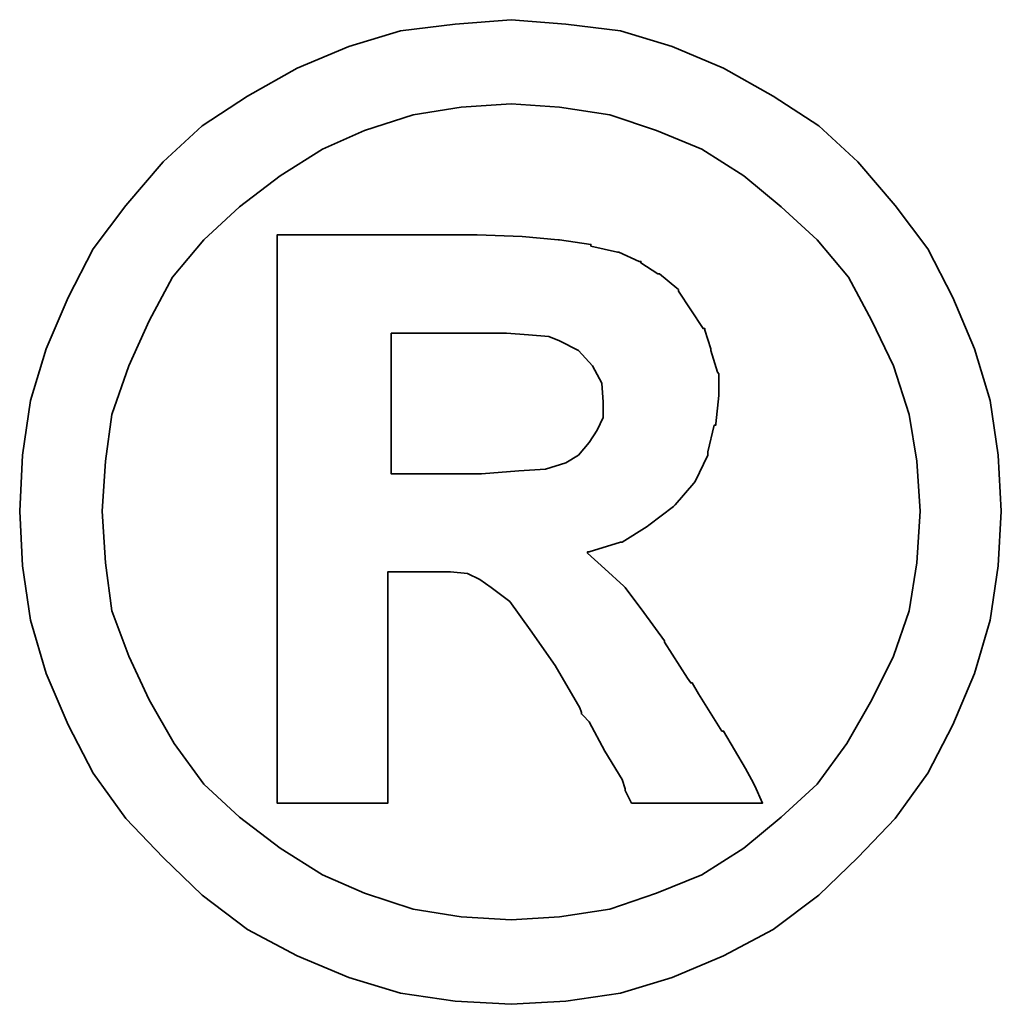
# Model space of a CAD drawing. Extents: x 20.2 to 79, y 31.9 to 73.7.
# Tile 49 of 51: x 72.81 to 73.059, y 53.105 to 53.354. Entities that reach past the tile are written whole.
import ezdxf

# ---------------------------------------------------------------- set-up
doc = ezdxf.new("R2010")
doc.units = 0
doc.header["$MEASUREMENT"] = 0
doc.layers.add('DIM', color=4, linetype='CONTINUOUS')
doc.layers.add('layer 1', color=7, linetype='CONTINUOUS')

# ---------------------------------------------------------------- blocks, each defined once
blk = doc.blocks.new('TBI MOTION logo(完整正式版)')
at = {"layer": 'layer 1', "color": 22, "lineweight": 35}
for points, knots in [([(81.20634, 4.98624), (81.20634, 4.98624), (81.18649, 5.32862), (81.18649, 5.32862), (81.18649, 5.32862), (81.18649, 5.32862), (81.13886, 5.66206), (81.13886, 5.66206), (81.13886, 5.66206), (81.13886, 5.66206), (81.04359, 5.97764), (81.04359, 5.97764), (81.04359, 5.97764), (81.04359, 5.97764), (80.91061, 6.29124), (80.91061, 6.29124), (80.91061, 6.29124), (80.91061, 6.29124), (80.75778, 6.58697), (80.75778, 6.58697), (80.75778, 6.58697), (80.75778, 6.58697), (80.5593, 6.85294), (80.5593, 6.85294), (80.5593, 6.85294), (80.5593, 6.85294), (80.33105, 7.1189), (80.33105, 7.1189), (80.33105, 7.1189), (80.33105, 7.1189), (80.09287, 7.33921), (80.09287, 7.33921), (80.09287, 7.33921), (80.09287, 7.33921), (79.815, 7.51982), (79.815, 7.51982), (79.815, 7.51982), (79.815, 7.51982), (79.51133, 7.69051), (79.51133, 7.69051), (79.51133, 7.69051), (79.51133, 7.69051), (79.19773, 7.8235), (79.19773, 7.8235), (79.19773, 7.8235), (79.19773, 7.8235), (78.88215, 7.91877), (78.88215, 7.91877), (78.88215, 7.91877), (78.88215, 7.91877), (78.54871, 7.95846), (78.54871, 7.95846), (78.54871, 7.95846), (78.54871, 7.95846), (78.21526, 7.98625), (78.21526, 7.98625), (78.21526, 7.98625), (78.21526, 7.98625), (77.87388, 7.95846), (77.87388, 7.95846), (77.87388, 7.95846), (77.87388, 7.95846), (77.54044, 7.91877), (77.54044, 7.91877), (77.54044, 7.91877), (77.54044, 7.91877), (77.22485, 7.8235), (77.22485, 7.8235), (77.22485, 7.8235), (77.22485, 7.8235), (76.91027, 7.69051), (76.91027, 7.69051), (76.91027, 7.69051), (76.91027, 7.69051), (76.6056, 7.51982), (76.6056, 7.51982), (76.6056, 7.51982), (76.6056, 7.51982), (76.32972, 7.33921), (76.32972, 7.33921), (76.32972, 7.33921), (76.32972, 7.33921), (76.09154, 7.1189), (76.09154, 7.1189), (76.09154, 7.1189), (76.09154, 7.1189), (75.86329, 6.85294), (75.86329, 6.85294), (75.86329, 6.85294), (75.86329, 6.85294), (75.66382, 6.58697), (75.66382, 6.58697), (75.66382, 6.58697), (75.66382, 6.58697), (75.51099, 6.29124), (75.51099, 6.29124), (75.51099, 6.29124), (75.51099, 6.29124), (75.37702, 5.97764), (75.37702, 5.97764), (75.37702, 5.97764), (75.37702, 5.97764), (75.28175, 5.66206), (75.28175, 5.66206), (75.28175, 5.66206), (75.28175, 5.66206), (75.23411, 5.32862), (75.23411, 5.32862), (75.23411, 5.32862), (75.23411, 5.32862), (75.21625, 4.98624), (75.21625, 4.98624), (75.21625, 4.98624), (75.21625, 4.98624), (75.23411, 4.6528), (75.23411, 4.6528), (75.23411, 4.6528), (75.23411, 4.6528), (75.28175, 4.32035), (75.28175, 4.32035), (75.28175, 4.32035), (75.28175, 4.32035), (75.37702, 3.99583), (75.37702, 3.99583), (75.37702, 3.99583), (75.37702, 3.99583), (75.51099, 3.68224), (75.51099, 3.68224), (75.51099, 3.68224), (75.51099, 3.68224), (75.66382, 3.38749), (75.66382, 3.38749), (75.66382, 3.38749), (75.66382, 3.38749), (75.86329, 3.10963), (75.86329, 3.10963), (75.86329, 3.10963), (75.86329, 3.10963), (76.09154, 2.87145), (76.09154, 2.87145), (76.09154, 2.87145), (76.09154, 2.87145), (76.32972, 2.6432), (76.32972, 2.6432), (76.32972, 2.6432), (76.32972, 2.6432), (76.6056, 2.43381), (76.6056, 2.43381), (76.6056, 2.43381), (76.6056, 2.43381), (76.91027, 2.27205), (76.91027, 2.27205), (76.91027, 2.27205), (76.91027, 2.27205), (77.22485, 2.13906), (77.22485, 2.13906), (77.22485, 2.13906), (77.22485, 2.13906), (77.54044, 2.0438), (77.54044, 2.0438), (77.54044, 2.0438), (77.54044, 2.0438), (77.87388, 1.99616), (77.87388, 1.99616), (77.87388, 1.99616), (77.87388, 1.99616), (78.21526, 1.97631), (78.21526, 1.97631), (78.21526, 1.97631), (78.21526, 1.97631), (78.54871, 1.99616), (78.54871, 1.99616), (78.54871, 1.99616), (78.54871, 1.99616), (78.88215, 2.0438), (78.88215, 2.0438), (78.88215, 2.0438), (78.88215, 2.0438), (79.19773, 2.13906), (79.19773, 2.13906), (79.19773, 2.13906), (79.19773, 2.13906), (79.51133, 2.27205), (79.51133, 2.27205), (79.51133, 2.27205), (79.51133, 2.27205), (79.815, 2.43381), (79.815, 2.43381), (79.815, 2.43381), (79.815, 2.43381), (80.09287, 2.6432), (80.09287, 2.6432), (80.09287, 2.6432), (80.09287, 2.6432), (80.33105, 2.87145), (80.33105, 2.87145), (80.33105, 2.87145), (80.33105, 2.87145), (80.5593, 3.10963), (80.5593, 3.10963), (80.5593, 3.10963), (80.5593, 3.10963), (80.75778, 3.38749), (80.75778, 3.38749), (80.75778, 3.38749), (80.75778, 3.38749), (80.91061, 3.68224), (80.91061, 3.68224), (80.91061, 3.68224), (80.91061, 3.68224), (81.04359, 3.99583), (81.04359, 3.99583), (81.04359, 3.99583), (81.04359, 3.99583), (81.13886, 4.32035), (81.13886, 4.32035), (81.13886, 4.32035), (81.13886, 4.32035), (81.18649, 4.6528), (81.18649, 4.6528), (81.18649, 4.6528), (81.18649, 4.6528), (81.20634, 4.98624), (81.20634, 4.98624)], [0, 0, 0, 0, 0.0178571, 0.0178571, 0.0178571, 0.0178571, 0.0357143, 0.0357143, 0.0357143, 0.0357143, 0.0535714, 0.0535714, 0.0535714, 0.0535714, 0.0714286, 0.0714286, 0.0714286, 0.0714286, 0.0892857, 0.0892857, 0.0892857, 0.0892857, 0.1071429, 0.1071429, 0.1071429, 0.1071429, 0.125, 0.125, 0.125, 0.125, 0.1428571, 0.1428571, 0.1428571, 0.1428571, 0.1607143, 0.1607143, 0.1607143, 0.1607143, 0.1785714, 0.1785714, 0.1785714, 0.1785714, 0.1964286, 0.1964286, 0.1964286, 0.1964286, 0.2142857, 0.2142857, 0.2142857, 0.2142857, 0.2321429, 0.2321429, 0.2321429, 0.2321429, 0.25, 0.25, 0.25, 0.25, 0.2678571, 0.2678571, 0.2678571, 0.2678571, 0.2857143, 0.2857143, 0.2857143, 0.2857143, 0.3035714, 0.3035714, 0.3035714, 0.3035714, 0.3214286, 0.3214286, 0.3214286, 0.3214286, 0.3392857, 0.3392857, 0.3392857, 0.3392857, 0.3571429, 0.3571429, 0.3571429, 0.3571429, 0.375, 0.375, 0.375, 0.375, 0.3928571, 0.3928571, 0.3928571, 0.3928571, 0.4107143, 0.4107143, 0.4107143, 0.4107143, 0.4285714, 0.4285714, 0.4285714, 0.4285714, 0.4464286, 0.4464286, 0.4464286, 0.4464286, 0.4642857, 0.4642857, 0.4642857, 0.4642857, 0.4821429, 0.4821429, 0.4821429, 0.4821429, 0.5, 0.5, 0.5, 0.5, 0.5178571, 0.5178571, 0.5178571, 0.5178571, 0.5357143, 0.5357143, 0.5357143, 0.5357143, 0.5535714, 0.5535714, 0.5535714, 0.5535714, 0.5714286, 0.5714286, 0.5714286, 0.5714286, 0.5892857, 0.5892857, 0.5892857, 0.5892857, 0.6071429, 0.6071429, 0.6071429, 0.6071429, 0.625, 0.625, 0.625, 0.625, 0.6428571, 0.6428571, 0.6428571, 0.6428571, 0.6607143, 0.6607143, 0.6607143, 0.6607143, 0.6785714, 0.6785714, 0.6785714, 0.6785714, 0.6964286, 0.6964286, 0.6964286, 0.6964286, 0.7142857, 0.7142857, 0.7142857, 0.7142857, 0.7321429, 0.7321429, 0.7321429, 0.7321429, 0.75, 0.75, 0.75, 0.75, 0.7678571, 0.7678571, 0.7678571, 0.7678571, 0.7857143, 0.7857143, 0.7857143, 0.7857143, 0.8035714, 0.8035714, 0.8035714, 0.8035714, 0.8214286, 0.8214286, 0.8214286, 0.8214286, 0.8392857, 0.8392857, 0.8392857, 0.8392857, 0.8571429, 0.8571429, 0.8571429, 0.8571429, 0.875, 0.875, 0.875, 0.875, 0.8928571, 0.8928571, 0.8928571, 0.8928571, 0.9107143, 0.9107143, 0.9107143, 0.9107143, 0.9285714, 0.9285714, 0.9285714, 0.9285714, 0.9464286, 0.9464286, 0.9464286, 0.9464286, 0.9642857, 0.9642857, 0.9642857, 0.9642857, 0.9821429, 0.9821429, 0.9821429, 0.9821429, 1, 1, 1, 1]), ([(80.71014, 4.98624), (80.71014, 4.98624), (80.69129, 5.29091), (80.69129, 5.29091), (80.69129, 5.29091), (80.69129, 5.29091), (80.64464, 5.57672), (80.64464, 5.57672), (80.64464, 5.57672), (80.64464, 5.57672), (80.54937, 5.87245), (80.54937, 5.87245), (80.54937, 5.87245), (80.54937, 5.87245), (80.41639, 6.14833), (80.41639, 6.14833), (80.41639, 6.14833), (80.41639, 6.14833), (80.27349, 6.41429), (80.27349, 6.41429), (80.27349, 6.41429), (80.27349, 6.41429), (80.08295, 6.64255), (80.08295, 6.64255), (80.08295, 6.64255), (80.08295, 6.64255), (79.86264, 6.84301), (79.86264, 6.84301), (79.86264, 6.84301), (79.86264, 6.84301), (79.63439, 7.03355), (79.63439, 7.03355), (79.63439, 7.03355), (79.63439, 7.03355), (79.37835, 7.1963), (79.37835, 7.1963), (79.37835, 7.1963), (79.37835, 7.1963), (79.10246, 7.30944), (79.10246, 7.30944), (79.10246, 7.30944), (79.10246, 7.30944), (78.81665, 7.40471), (78.81665, 7.40471), (78.81665, 7.40471), (78.81665, 7.40471), (78.511, 7.45234), (78.511, 7.45234), (78.511, 7.45234), (78.511, 7.45234), (78.21526, 7.47219), (78.21526, 7.47219), (78.21526, 7.47219), (78.21526, 7.47219), (77.9106, 7.45234), (77.9106, 7.45234), (77.9106, 7.45234), (77.9106, 7.45234), (77.61685, 7.40471), (77.61685, 7.40471), (77.61685, 7.40471), (77.61685, 7.40471), (77.32012, 7.30944), (77.32012, 7.30944), (77.32012, 7.30944), (77.32012, 7.30944), (77.06309, 7.1963), (77.06309, 7.1963), (77.06309, 7.1963), (77.06309, 7.1963), (76.80606, 7.03355), (76.80606, 7.03355), (76.80606, 7.03355), (76.80606, 7.03355), (76.55797, 6.84301), (76.55797, 6.84301), (76.55797, 6.84301), (76.55797, 6.84301), (76.34063, 6.64255), (76.34063, 6.64255), (76.34063, 6.64255), (76.34063, 6.64255), (76.1491, 6.41429), (76.1491, 6.41429), (76.1491, 6.41429), (76.1491, 6.41429), (76.0062, 6.14833), (76.0062, 6.14833), (76.0062, 6.14833), (76.0062, 6.14833), (75.88314, 5.87245), (75.88314, 5.87245), (75.88314, 5.87245), (75.88314, 5.87245), (75.77794, 5.57672), (75.77794, 5.57672), (75.77794, 5.57672), (75.77794, 5.57672), (75.73924, 5.29091), (75.73924, 5.29091), (75.73924, 5.29091), (75.73924, 5.29091), (75.72039, 4.98624), (75.72039, 4.98624), (75.72039, 4.98624), (75.72039, 4.98624), (75.73924, 4.67165), (75.73924, 4.67165), (75.73924, 4.67165), (75.73924, 4.67165), (75.77794, 4.37791), (75.77794, 4.37791), (75.77794, 4.37791), (75.77794, 4.37791), (75.88314, 4.10102), (75.88314, 4.10102), (75.88314, 4.10102), (75.88314, 4.10102), (76.0062, 3.83407), (76.0062, 3.83407), (76.0062, 3.83407), (76.0062, 3.83407), (76.15902, 3.56811), (76.15902, 3.56811), (76.15902, 3.56811), (76.15902, 3.56811), (76.34063, 3.32001), (76.34063, 3.32001), (76.34063, 3.32001), (76.34063, 3.32001), (76.55797, 3.11955), (76.55797, 3.11955), (76.55797, 3.11955), (76.55797, 3.11955), (76.80606, 2.92901), (76.80606, 2.92901), (76.80606, 2.92901), (76.80606, 2.92901), (77.06309, 2.76725), (77.06309, 2.76725), (77.06309, 2.76725), (77.06309, 2.76725), (77.32012, 2.65412), (77.32012, 2.65412), (77.32012, 2.65412), (77.32012, 2.65412), (77.61685, 2.55786), (77.61685, 2.55786), (77.61685, 2.55786), (77.61685, 2.55786), (77.9106, 2.51022), (77.9106, 2.51022), (77.9106, 2.51022), (77.9106, 2.51022), (78.21526, 2.49137), (78.21526, 2.49137), (78.21526, 2.49137), (78.21526, 2.49137), (78.511, 2.51022), (78.511, 2.51022), (78.511, 2.51022), (78.511, 2.51022), (78.81665, 2.55786), (78.81665, 2.55786), (78.81665, 2.55786), (78.81665, 2.55786), (79.10246, 2.65412), (79.10246, 2.65412), (79.10246, 2.65412), (79.10246, 2.65412), (79.37835, 2.76725), (79.37835, 2.76725), (79.37835, 2.76725), (79.37835, 2.76725), (79.63439, 2.92901), (79.63439, 2.92901), (79.63439, 2.92901), (79.63439, 2.92901), (79.86264, 3.11955), (79.86264, 3.11955), (79.86264, 3.11955), (79.86264, 3.11955), (80.08295, 3.32001), (80.08295, 3.32001), (80.08295, 3.32001), (80.08295, 3.32001), (80.26356, 3.56811), (80.26356, 3.56811), (80.26356, 3.56811), (80.26356, 3.56811), (80.41639, 3.83407), (80.41639, 3.83407), (80.41639, 3.83407), (80.41639, 3.83407), (80.54937, 4.10102), (80.54937, 4.10102), (80.54937, 4.10102), (80.54937, 4.10102), (80.64464, 4.37791), (80.64464, 4.37791), (80.64464, 4.37791), (80.64464, 4.37791), (80.69129, 4.67165), (80.69129, 4.67165), (80.69129, 4.67165), (80.69129, 4.67165), (80.71014, 4.98624), (80.71014, 4.98624)], [0, 0, 0, 0, 0.0192308, 0.0192308, 0.0192308, 0.0192308, 0.0384615, 0.0384615, 0.0384615, 0.0384615, 0.0576923, 0.0576923, 0.0576923, 0.0576923, 0.0769231, 0.0769231, 0.0769231, 0.0769231, 0.0961538, 0.0961538, 0.0961538, 0.0961538, 0.1153846, 0.1153846, 0.1153846, 0.1153846, 0.1346154, 0.1346154, 0.1346154, 0.1346154, 0.1538462, 0.1538462, 0.1538462, 0.1538462, 0.1730769, 0.1730769, 0.1730769, 0.1730769, 0.1923077, 0.1923077, 0.1923077, 0.1923077, 0.2115385, 0.2115385, 0.2115385, 0.2115385, 0.2307692, 0.2307692, 0.2307692, 0.2307692, 0.25, 0.25, 0.25, 0.25, 0.2692308, 0.2692308, 0.2692308, 0.2692308, 0.2884615, 0.2884615, 0.2884615, 0.2884615, 0.3076923, 0.3076923, 0.3076923, 0.3076923, 0.3269231, 0.3269231, 0.3269231, 0.3269231, 0.3461538, 0.3461538, 0.3461538, 0.3461538, 0.3653846, 0.3653846, 0.3653846, 0.3653846, 0.3846154, 0.3846154, 0.3846154, 0.3846154, 0.4038462, 0.4038462, 0.4038462, 0.4038462, 0.4230769, 0.4230769, 0.4230769, 0.4230769, 0.4423077, 0.4423077, 0.4423077, 0.4423077, 0.4615385, 0.4615385, 0.4615385, 0.4615385, 0.4807692, 0.4807692, 0.4807692, 0.4807692, 0.5, 0.5, 0.5, 0.5, 0.5192308, 0.5192308, 0.5192308, 0.5192308, 0.5384615, 0.5384615, 0.5384615, 0.5384615, 0.5576923, 0.5576923, 0.5576923, 0.5576923, 0.5769231, 0.5769231, 0.5769231, 0.5769231, 0.5961538, 0.5961538, 0.5961538, 0.5961538, 0.6153846, 0.6153846, 0.6153846, 0.6153846, 0.6346154, 0.6346154, 0.6346154, 0.6346154, 0.6538462, 0.6538462, 0.6538462, 0.6538462, 0.6730769, 0.6730769, 0.6730769, 0.6730769, 0.6923077, 0.6923077, 0.6923077, 0.6923077, 0.7115385, 0.7115385, 0.7115385, 0.7115385, 0.7307692, 0.7307692, 0.7307692, 0.7307692, 0.75, 0.75, 0.75, 0.75, 0.7692308, 0.7692308, 0.7692308, 0.7692308, 0.7884615, 0.7884615, 0.7884615, 0.7884615, 0.8076923, 0.8076923, 0.8076923, 0.8076923, 0.8269231, 0.8269231, 0.8269231, 0.8269231, 0.8461538, 0.8461538, 0.8461538, 0.8461538, 0.8653846, 0.8653846, 0.8653846, 0.8653846, 0.8846154, 0.8846154, 0.8846154, 0.8846154, 0.9038462, 0.9038462, 0.9038462, 0.9038462, 0.9230769, 0.9230769, 0.9230769, 0.9230769, 0.9423077, 0.9423077, 0.9423077, 0.9423077, 0.9615385, 0.9615385, 0.9615385, 0.9615385, 0.9807692, 0.9807692, 0.9807692, 0.9807692, 1, 1, 1, 1]), ([(76.78721, 3.2823), (76.78721, 3.2823), (76.78721, 3.32001), (76.78721, 3.32001), (76.78721, 3.32001), (76.78721, 3.32001), (76.78721, 3.42422), (76.78721, 3.42422), (76.78721, 3.42422), (76.78721, 3.42422), (76.78721, 3.59689), (76.78721, 3.59689), (76.78721, 3.59689), (76.78721, 3.59689), (76.78721, 3.80529), (76.78721, 3.80529), (76.78721, 3.80529), (76.78721, 3.80529), (76.78721, 4.0524), (76.78721, 4.0524), (76.78721, 4.0524), (76.78721, 4.0524), (76.78721, 4.32035), (76.78721, 4.32035), (76.78721, 4.32035), (76.78721, 4.32035), (76.78721, 4.92868), (76.78721, 4.92868), (76.78721, 4.92868), (76.78721, 4.92868), (76.78721, 5.53801), (76.78721, 5.53801), (76.78721, 5.53801), (76.78721, 5.53801), (76.78721, 5.82482), (76.78721, 5.82482), (76.78721, 5.82482), (76.78721, 5.82482), (76.78721, 6.07291), (76.78721, 6.07291), (76.78721, 6.07291), (76.78721, 6.07291), (76.78721, 6.30017), (76.78721, 6.30017), (76.78721, 6.30017), (76.78721, 6.30017), (76.78721, 6.45399), (76.78721, 6.45399), (76.78721, 6.45399), (76.78721, 6.45399), (76.78721, 6.5572), (76.78721, 6.5572), (76.78721, 6.5572), (76.78721, 6.5572), (76.78721, 6.59689), (76.78721, 6.59689), (76.78721, 6.59689), (76.78721, 6.59689), (76.78721, 6.67232), (76.78721, 6.67232), (76.78721, 6.67232), (76.78721, 6.67232), (76.8537, 6.67232), (76.8537, 6.67232), (76.8537, 6.67232), (76.8537, 6.67232), (76.87355, 6.67232), (76.87355, 6.67232), (76.87355, 6.67232), (76.87355, 6.67232), (76.91027, 6.67232), (76.91027, 6.67232), (76.91027, 6.67232), (76.91027, 6.67232), (77.04424, 6.67232), (77.04424, 6.67232), (77.04424, 6.67232), (77.04424, 6.67232), (77.22485, 6.67232), (77.22485, 6.67232), (77.22485, 6.67232), (77.22485, 6.67232), (77.43524, 6.67232), (77.43524, 6.67232), (77.43524, 6.67232), (77.43524, 6.67232), (77.65357, 6.67232), (77.65357, 6.67232), (77.65357, 6.67232), (77.65357, 6.67232), (77.82625, 6.67232), (77.82625, 6.67232), (77.82625, 6.67232), (77.82625, 6.67232), (77.94037, 6.67232), (77.94037, 6.67232), (77.94037, 6.67232), (77.94037, 6.67232), (77.97709, 6.67232), (77.97709, 6.67232), (77.97709, 6.67232), (77.97709, 6.67232), (77.99694, 6.67232), (77.99694, 6.67232), (77.99694, 6.67232), (77.99694, 6.67232), (78.00686, 6.67232), (78.00686, 6.67232), (78.00686, 6.67232), (78.00686, 6.67232), (78.28275, 6.6624), (78.28275, 6.6624), (78.28275, 6.6624), (78.28275, 6.6624), (78.50107, 6.64255), (78.50107, 6.64255), (78.50107, 6.64255), (78.50107, 6.64255), (78.511, 6.64255), (78.511, 6.64255), (78.511, 6.64255), (78.511, 6.64255), (78.70154, 6.61476), (78.70154, 6.61476), (78.70154, 6.61476), (78.70154, 6.61476), (78.70154, 6.60483), (78.70154, 6.60483), (78.70154, 6.60483), (78.70154, 6.60483), (78.86429, 6.56713), (78.86429, 6.56713), (78.86429, 6.56713), (78.86429, 6.56713), (78.87223, 6.56713), (78.87223, 6.56713), (78.87223, 6.56713), (78.87223, 6.56713), (78.99727, 6.51056), (78.99727, 6.51056), (78.99727, 6.51056), (78.99727, 6.51056), (79.00719, 6.51056), (79.00719, 6.51056), (79.00719, 6.51056), (79.00719, 6.51056), (79.00719, 6.50162), (79.00719, 6.50162), (79.00719, 6.50162), (79.00719, 6.50162), (79.1104, 6.43415), (79.1104, 6.43415), (79.1104, 6.43415), (79.1104, 6.43415), (79.12132, 6.43415), (79.12132, 6.43415), (79.12132, 6.43415), (79.12132, 6.43415), (79.22552, 6.34781), (79.22552, 6.34781), (79.22552, 6.34781), (79.22552, 6.34781), (79.23544, 6.33888), (79.23544, 6.33888), (79.23544, 6.33888), (79.23544, 6.33888), (79.23544, 6.32895), (79.23544, 6.32895), (79.23544, 6.32895), (79.23544, 6.32895), (79.31087, 6.21483), (79.31087, 6.21483), (79.31087, 6.21483), (79.31087, 6.21483), (79.38629, 6.1007), (79.38629, 6.1007), (79.38629, 6.1007), (79.38629, 6.1007), (79.3972, 6.1007), (79.3972, 6.1007), (79.3972, 6.1007), (79.3972, 6.1007), (79.3972, 6.09078), (79.3972, 6.09078), (79.3972, 6.09078), (79.3972, 6.09078), (79.43392, 5.97764), (79.43392, 5.97764), (79.43392, 5.97764), (79.43392, 5.97764), (79.43392, 5.96772), (79.43392, 5.96772), (79.43392, 5.96772), (79.43392, 5.96772), (79.47362, 5.83474), (79.47362, 5.83474), (79.47362, 5.83474), (79.47362, 5.83474), (79.48156, 5.82482), (79.48156, 5.82482), (79.48156, 5.82482), (79.48156, 5.82482), (79.48156, 5.69977), (79.48156, 5.69977), (79.48156, 5.69977), (79.48156, 5.69977), (79.48156, 5.69183), (79.48156, 5.69183), (79.48156, 5.69183), (79.48156, 5.69183), (79.4637, 5.51915), (79.4637, 5.51915), (79.4637, 5.51915), (79.4637, 5.51915), (79.4637, 5.51122), (79.4637, 5.51122), (79.4637, 5.51122), (79.4637, 5.51122), (79.45377, 5.51122), (79.45377, 5.51122), (79.45377, 5.51122), (79.45377, 5.51122), (79.41507, 5.34847), (79.41507, 5.34847), (79.41507, 5.34847), (79.41507, 5.34847), (79.41507, 5.33854), (79.41507, 5.33854), (79.41507, 5.33854), (79.41507, 5.33854), (79.41507, 5.32862), (79.41507, 5.32862), (79.41507, 5.32862), (79.41507, 5.32862), (79.33865, 5.16785), (79.33865, 5.16785), (79.33865, 5.16785), (79.33865, 5.16785), (79.33071, 5.15693), (79.33071, 5.15693), (79.33071, 5.15693), (79.33071, 5.15693), (79.2156, 5.02495), (79.2156, 5.02495), (79.2156, 5.02495), (79.2156, 5.02495), (79.20567, 5.01502), (79.20567, 5.01502), (79.20567, 5.01502), (79.20567, 5.01502), (79.05483, 4.89991), (79.05483, 4.89991), (79.05483, 4.89991), (79.05483, 4.89991), (79.04491, 4.89197), (79.04491, 4.89197), (79.04491, 4.89197), (79.04491, 4.89197), (78.89208, 4.7967), (78.89208, 4.7967), (78.89208, 4.7967), (78.89208, 4.7967), (78.88215, 4.7967), (78.88215, 4.7967), (78.88215, 4.7967), (78.88215, 4.7967), (78.69161, 4.73913), (78.69161, 4.73913), (78.69161, 4.73913), (78.69161, 4.73913), (78.68169, 4.73913), (78.68169, 4.73913), (78.68169, 4.73913), (78.68169, 4.73913), (78.68169, 4.72921), (78.68169, 4.72921), (78.68169, 4.72921), (78.68169, 4.72921), (78.78688, 4.63394), (78.78688, 4.63394), (78.78688, 4.63394), (78.78688, 4.63394), (78.902, 4.52875), (78.902, 4.52875), (78.902, 4.52875), (78.902, 4.52875), (78.91093, 4.52081), (78.91093, 4.52081), (78.91093, 4.52081), (78.91093, 4.52081), (79.02506, 4.36798), (79.02506, 4.36798), (79.02506, 4.36798), (79.02506, 4.36798), (79.1501, 4.1953), (79.1501, 4.1953), (79.1501, 4.1953), (79.1501, 4.1953), (79.1501, 4.18736), (79.1501, 4.18736), (79.1501, 4.18736), (79.1501, 4.18736), (79.29201, 3.96705), (79.29201, 3.96705), (79.29201, 3.96705), (79.29201, 3.96705), (79.31087, 3.93828), (79.31087, 3.93828), (79.31087, 3.93828), (79.31087, 3.93828), (79.32079, 3.93828), (79.32079, 3.93828), (79.32079, 3.93828), (79.32079, 3.93828), (79.3585, 3.87178), (79.3585, 3.87178), (79.3585, 3.87178), (79.3585, 3.87178), (79.50141, 3.64353), (79.50141, 3.64353), (79.50141, 3.64353), (79.50141, 3.64353), (79.51133, 3.64353), (79.51133, 3.64353), (79.51133, 3.64353), (79.51133, 3.64353), (79.64431, 3.41528), (79.64431, 3.41528), (79.64431, 3.41528), (79.64431, 3.41528), (79.68202, 3.3478), (79.68202, 3.3478), (79.68202, 3.3478), (79.68202, 3.3478), (79.70187, 3.31009), (79.70187, 3.31009), (79.70187, 3.31009), (79.70187, 3.31009), (79.7495, 3.2049), (79.7495, 3.2049), (79.7495, 3.2049), (79.7495, 3.2049), (79.64431, 3.2049), (79.64431, 3.2049), (79.64431, 3.2049), (79.64431, 3.2049), (79.62546, 3.2049), (79.62546, 3.2049), (79.62546, 3.2049), (79.62546, 3.2049), (79.53912, 3.2049), (79.53912, 3.2049), (79.53912, 3.2049), (79.53912, 3.2049), (79.31087, 3.2049), (79.31087, 3.2049), (79.31087, 3.2049), (79.31087, 3.2049), (79.08262, 3.2049), (79.08262, 3.2049), (79.08262, 3.2049), (79.08262, 3.2049), (79.00719, 3.2049), (79.00719, 3.2049), (79.00719, 3.2049), (79.00719, 3.2049), (78.98735, 3.2049), (78.98735, 3.2049), (78.98735, 3.2049), (78.98735, 3.2049), (78.94964, 3.2049), (78.94964, 3.2049), (78.94964, 3.2049), (78.94964, 3.2049), (78.92979, 3.24459), (78.92979, 3.24459), (78.92979, 3.24459), (78.92979, 3.24459), (78.91093, 3.2823), (78.91093, 3.2823), (78.91093, 3.2823), (78.91093, 3.2823), (78.91093, 3.29223), (78.91093, 3.29223), (78.91093, 3.29223), (78.91093, 3.29223), (78.89208, 3.3478), (78.89208, 3.3478), (78.89208, 3.3478), (78.89208, 3.3478), (78.78688, 3.52048), (78.78688, 3.52048), (78.78688, 3.52048), (78.78688, 3.52048), (78.69161, 3.7001), (78.69161, 3.7001), (78.69161, 3.7001), (78.69161, 3.7001), (78.6539, 3.7388), (78.6539, 3.7388), (78.6539, 3.7388), (78.6539, 3.7388), (78.64398, 3.74873), (78.64398, 3.74873), (78.64398, 3.74873), (78.64398, 3.74873), (78.64398, 3.75766), (78.64398, 3.75766), (78.64398, 3.75766), (78.64398, 3.75766), (78.63405, 3.78644), (78.63405, 3.78644), (78.63405, 3.78644), (78.63405, 3.78644), (78.48321, 4.04347), (78.48321, 4.04347), (78.48321, 4.04347), (78.48321, 4.04347), (78.33038, 4.2618), (78.33038, 4.2618), (78.33038, 4.2618), (78.33038, 4.2618), (78.20732, 4.43447), (78.20732, 4.43447), (78.20732, 4.43447), (78.20732, 4.43447), (78.09221, 4.52081), (78.09221, 4.52081), (78.09221, 4.52081), (78.09221, 4.52081), (78.02472, 4.56845), (78.02472, 4.56845), (78.02472, 4.56845), (78.02472, 4.56845), (77.9493, 4.60616), (77.9493, 4.60616), (77.9493, 4.60616), (77.9493, 4.60616), (77.8451, 4.61608), (77.8451, 4.61608), (77.8451, 4.61608), (77.8451, 4.61608), (77.71113, 4.61608), (77.71113, 4.61608), (77.71113, 4.61608), (77.71113, 4.61608), (77.69128, 4.61608), (77.69128, 4.61608), (77.69128, 4.61608), (77.69128, 4.61608), (77.67342, 4.61608), (77.67342, 4.61608), (77.67342, 4.61608), (77.67342, 4.61608), (77.5583, 4.61608), (77.5583, 4.61608), (77.5583, 4.61608), (77.5583, 4.61608), (77.46303, 4.61608), (77.46303, 4.61608), (77.46303, 4.61608), (77.46303, 4.61608), (77.46303, 4.54761), (77.46303, 4.54761), (77.46303, 4.54761), (77.46303, 4.54761), (77.46303, 4.47318), (77.46303, 4.47318), (77.46303, 4.47318), (77.46303, 4.47318), (77.46303, 4.24294), (77.46303, 4.24294), (77.46303, 4.24294), (77.46303, 4.24294), (77.46303, 3.99583), (77.46303, 3.99583), (77.46303, 3.99583), (77.46303, 3.99583), (77.46303, 3.72888), (77.46303, 3.72888), (77.46303, 3.72888), (77.46303, 3.72888), (77.46303, 3.51055), (77.46303, 3.51055), (77.46303, 3.51055), (77.46303, 3.51055), (77.46303, 3.42422), (77.46303, 3.42422), (77.46303, 3.42422), (77.46303, 3.42422), (77.46303, 3.35773), (77.46303, 3.35773), (77.46303, 3.35773), (77.46303, 3.35773), (77.46303, 3.30017), (77.46303, 3.30017), (77.46303, 3.30017), (77.46303, 3.30017), (77.46303, 3.2823), (77.46303, 3.2823), (77.46303, 3.2823), (77.46303, 3.2823), (77.46303, 3.2049), (77.46303, 3.2049), (77.46303, 3.2049), (77.46303, 3.2049), (77.39753, 3.2049), (77.39753, 3.2049), (77.39753, 3.2049), (77.39753, 3.2049), (77.37768, 3.2049), (77.37768, 3.2049), (77.37768, 3.2049), (77.37768, 3.2049), (77.32012, 3.2049), (77.32012, 3.2049), (77.32012, 3.2049), (77.32012, 3.2049), (77.12165, 3.2049), (77.12165, 3.2049), (77.12165, 3.2049), (77.12165, 3.2049), (76.94897, 3.2049), (76.94897, 3.2049), (76.94897, 3.2049), (76.94897, 3.2049), (76.8924, 3.2049), (76.8924, 3.2049), (76.8924, 3.2049), (76.8924, 3.2049), (76.8537, 3.2049), (76.8537, 3.2049), (76.8537, 3.2049), (76.8537, 3.2049), (76.78721, 3.2049), (76.78721, 3.2049), (76.78721, 3.2049), (76.78721, 3.2049), (76.78721, 3.2823), (76.78721, 3.2823)], [0, 0, 0, 0, 0.0074074, 0.0074074, 0.0074074, 0.0074074, 0.0148148, 0.0148148, 0.0148148, 0.0148148, 0.0222222, 0.0222222, 0.0222222, 0.0222222, 0.0296296, 0.0296296, 0.0296296, 0.0296296, 0.037037, 0.037037, 0.037037, 0.037037, 0.0444444, 0.0444444, 0.0444444, 0.0444444, 0.0518519, 0.0518519, 0.0518519, 0.0518519, 0.0592593, 0.0592593, 0.0592593, 0.0592593, 0.0666667, 0.0666667, 0.0666667, 0.0666667, 0.0740741, 0.0740741, 0.0740741, 0.0740741, 0.0814815, 0.0814815, 0.0814815, 0.0814815, 0.0888889, 0.0888889, 0.0888889, 0.0888889, 0.0962963, 0.0962963, 0.0962963, 0.0962963, 0.1037037, 0.1037037, 0.1037037, 0.1037037, 0.1111111, 0.1111111, 0.1111111, 0.1111111, 0.1185185, 0.1185185, 0.1185185, 0.1185185, 0.1259259, 0.1259259, 0.1259259, 0.1259259, 0.1333333, 0.1333333, 0.1333333, 0.1333333, 0.1407407, 0.1407407, 0.1407407, 0.1407407, 0.1481481, 0.1481481, 0.1481481, 0.1481481, 0.1555556, 0.1555556, 0.1555556, 0.1555556, 0.162963, 0.162963, 0.162963, 0.162963, 0.1703704, 0.1703704, 0.1703704, 0.1703704, 0.1777778, 0.1777778, 0.1777778, 0.1777778, 0.1851852, 0.1851852, 0.1851852, 0.1851852, 0.1925926, 0.1925926, 0.1925926, 0.1925926, 0.2, 0.2, 0.2, 0.2, 0.2074074, 0.2074074, 0.2074074, 0.2074074, 0.2148148, 0.2148148, 0.2148148, 0.2148148, 0.2222222, 0.2222222, 0.2222222, 0.2222222, 0.2296296, 0.2296296, 0.2296296, 0.2296296, 0.237037, 0.237037, 0.237037, 0.237037, 0.2444444, 0.2444444, 0.2444444, 0.2444444, 0.2518519, 0.2518519, 0.2518519, 0.2518519, 0.2592593, 0.2592593, 0.2592593, 0.2592593, 0.2666667, 0.2666667, 0.2666667, 0.2666667, 0.2740741, 0.2740741, 0.2740741, 0.2740741, 0.2814815, 0.2814815, 0.2814815, 0.2814815, 0.2888889, 0.2888889, 0.2888889, 0.2888889, 0.2962963, 0.2962963, 0.2962963, 0.2962963, 0.3037037, 0.3037037, 0.3037037, 0.3037037, 0.3111111, 0.3111111, 0.3111111, 0.3111111, 0.3185185, 0.3185185, 0.3185185, 0.3185185, 0.3259259, 0.3259259, 0.3259259, 0.3259259, 0.3333333, 0.3333333, 0.3333333, 0.3333333, 0.3407407, 0.3407407, 0.3407407, 0.3407407, 0.3481481, 0.3481481, 0.3481481, 0.3481481, 0.3555556, 0.3555556, 0.3555556, 0.3555556, 0.362963, 0.362963, 0.362963, 0.362963, 0.3703704, 0.3703704, 0.3703704, 0.3703704, 0.3777778, 0.3777778, 0.3777778, 0.3777778, 0.3851852, 0.3851852, 0.3851852, 0.3851852, 0.3925926, 0.3925926, 0.3925926, 0.3925926, 0.4, 0.4, 0.4, 0.4, 0.4074074, 0.4074074, 0.4074074, 0.4074074, 0.4148148, 0.4148148, 0.4148148, 0.4148148, 0.4222222, 0.4222222, 0.4222222, 0.4222222, 0.4296296, 0.4296296, 0.4296296, 0.4296296, 0.437037, 0.437037, 0.437037, 0.437037, 0.4444444, 0.4444444, 0.4444444, 0.4444444, 0.4518519, 0.4518519, 0.4518519, 0.4518519, 0.4592593, 0.4592593, 0.4592593, 0.4592593, 0.4666667, 0.4666667, 0.4666667, 0.4666667, 0.4740741, 0.4740741, 0.4740741, 0.4740741, 0.4814815, 0.4814815, 0.4814815, 0.4814815, 0.4888889, 0.4888889, 0.4888889, 0.4888889, 0.4962963, 0.4962963, 0.4962963, 0.4962963, 0.5037037, 0.5037037, 0.5037037, 0.5037037, 0.5111111, 0.5111111, 0.5111111, 0.5111111, 0.5185185, 0.5185185, 0.5185185, 0.5185185, 0.5259259, 0.5259259, 0.5259259, 0.5259259, 0.5333333, 0.5333333, 0.5333333, 0.5333333, 0.5407407, 0.5407407, 0.5407407, 0.5407407, 0.5481481, 0.5481481, 0.5481481, 0.5481481, 0.5555556, 0.5555556, 0.5555556, 0.5555556, 0.562963, 0.562963, 0.562963, 0.562963, 0.5703704, 0.5703704, 0.5703704, 0.5703704, 0.5777778, 0.5777778, 0.5777778, 0.5777778, 0.5851852, 0.5851852, 0.5851852, 0.5851852, 0.5925926, 0.5925926, 0.5925926, 0.5925926, 0.6, 0.6, 0.6, 0.6, 0.6074074, 0.6074074, 0.6074074, 0.6074074, 0.6148148, 0.6148148, 0.6148148, 0.6148148, 0.6222222, 0.6222222, 0.6222222, 0.6222222, 0.6296296, 0.6296296, 0.6296296, 0.6296296, 0.637037, 0.637037, 0.637037, 0.637037, 0.6444444, 0.6444444, 0.6444444, 0.6444444, 0.6518519, 0.6518519, 0.6518519, 0.6518519, 0.6592593, 0.6592593, 0.6592593, 0.6592593, 0.6666667, 0.6666667, 0.6666667, 0.6666667, 0.6740741, 0.6740741, 0.6740741, 0.6740741, 0.6814815, 0.6814815, 0.6814815, 0.6814815, 0.6888889, 0.6888889, 0.6888889, 0.6888889, 0.6962963, 0.6962963, 0.6962963, 0.6962963, 0.7037037, 0.7037037, 0.7037037, 0.7037037, 0.7111111, 0.7111111, 0.7111111, 0.7111111, 0.7185185, 0.7185185, 0.7185185, 0.7185185, 0.7259259, 0.7259259, 0.7259259, 0.7259259, 0.7333333, 0.7333333, 0.7333333, 0.7333333, 0.7407407, 0.7407407, 0.7407407, 0.7407407, 0.7481481, 0.7481481, 0.7481481, 0.7481481, 0.7555556, 0.7555556, 0.7555556, 0.7555556, 0.762963, 0.762963, 0.762963, 0.762963, 0.7703704, 0.7703704, 0.7703704, 0.7703704, 0.7777778, 0.7777778, 0.7777778, 0.7777778, 0.7851852, 0.7851852, 0.7851852, 0.7851852, 0.7925926, 0.7925926, 0.7925926, 0.7925926, 0.8, 0.8, 0.8, 0.8, 0.8074074, 0.8074074, 0.8074074, 0.8074074, 0.8148148, 0.8148148, 0.8148148, 0.8148148, 0.8222222, 0.8222222, 0.8222222, 0.8222222, 0.8296296, 0.8296296, 0.8296296, 0.8296296, 0.837037, 0.837037, 0.837037, 0.837037, 0.8444444, 0.8444444, 0.8444444, 0.8444444, 0.8518519, 0.8518519, 0.8518519, 0.8518519, 0.8592593, 0.8592593, 0.8592593, 0.8592593, 0.8666667, 0.8666667, 0.8666667, 0.8666667, 0.8740741, 0.8740741, 0.8740741, 0.8740741, 0.8814815, 0.8814815, 0.8814815, 0.8814815, 0.8888889, 0.8888889, 0.8888889, 0.8888889, 0.8962963, 0.8962963, 0.8962963, 0.8962963, 0.9037037, 0.9037037, 0.9037037, 0.9037037, 0.9111111, 0.9111111, 0.9111111, 0.9111111, 0.9185185, 0.9185185, 0.9185185, 0.9185185, 0.9259259, 0.9259259, 0.9259259, 0.9259259, 0.9333333, 0.9333333, 0.9333333, 0.9333333, 0.9407407, 0.9407407, 0.9407407, 0.9407407, 0.9481481, 0.9481481, 0.9481481, 0.9481481, 0.9555556, 0.9555556, 0.9555556, 0.9555556, 0.962963, 0.962963, 0.962963, 0.962963, 0.9703704, 0.9703704, 0.9703704, 0.9703704, 0.9777778, 0.9777778, 0.9777778, 0.9777778, 0.9851852, 0.9851852, 0.9851852, 0.9851852, 0.9925926, 0.9925926, 0.9925926, 0.9925926, 1, 1, 1, 1]), ([(77.48288, 6.07291), (77.48288, 6.07291), (77.48288, 5.99551), (77.48288, 5.99551), (77.48288, 5.99551), (77.48288, 5.99551), (77.48288, 5.82482), (77.48288, 5.82482), (77.48288, 5.82482), (77.48288, 5.82482), (77.48288, 5.63328), (77.48288, 5.63328), (77.48288, 5.63328), (77.48288, 5.63328), (77.48288, 5.46358), (77.48288, 5.46358), (77.48288, 5.46358), (77.48288, 5.46358), (77.48288, 5.29091), (77.48288, 5.29091), (77.48288, 5.29091), (77.48288, 5.29091), (77.48288, 5.21449), (77.48288, 5.21449), (77.48288, 5.21449), (77.48288, 5.21449), (77.50074, 5.21449), (77.50074, 5.21449), (77.50074, 5.21449), (77.50074, 5.21449), (77.71113, 5.21449), (77.71113, 5.21449), (77.71113, 5.21449), (77.71113, 5.21449), (77.94037, 5.21449), (77.94037, 5.21449), (77.94037, 5.21449), (77.94037, 5.21449), (78.01579, 5.21449), (78.01579, 5.21449), (78.01579, 5.21449), (78.01579, 5.21449), (78.03465, 5.21449), (78.03465, 5.21449), (78.03465, 5.21449), (78.03465, 5.21449), (78.2629, 5.23335), (78.2629, 5.23335), (78.2629, 5.23335), (78.2629, 5.23335), (78.42565, 5.24327), (78.42565, 5.24327), (78.42565, 5.24327), (78.42565, 5.24327), (78.54871, 5.28098), (78.54871, 5.28098), (78.54871, 5.28098), (78.54871, 5.28098), (78.62611, 5.32862), (78.62611, 5.32862), (78.62611, 5.32862), (78.62611, 5.32862), (78.69161, 5.40503), (78.69161, 5.40503), (78.69161, 5.40503), (78.69161, 5.40503), (78.73925, 5.48145), (78.73925, 5.48145), (78.73925, 5.48145), (78.73925, 5.48145), (78.77696, 5.55885), (78.77696, 5.55885), (78.77696, 5.55885), (78.77696, 5.55885), (78.77696, 5.65214), (78.77696, 5.65214), (78.77696, 5.65214), (78.77696, 5.65214), (78.76902, 5.76726), (78.76902, 5.76726), (78.76902, 5.76726), (78.76902, 5.76726), (78.71146, 5.87245), (78.71146, 5.87245), (78.71146, 5.87245), (78.71146, 5.87245), (78.62611, 5.96772), (78.62611, 5.96772), (78.62611, 5.96772), (78.62611, 5.96772), (78.511, 6.02528), (78.511, 6.02528), (78.511, 6.02528), (78.511, 6.02528), (78.44451, 6.05306), (78.44451, 6.05306), (78.44451, 6.05306), (78.44451, 6.05306), (78.32046, 6.06299), (78.32046, 6.06299), (78.32046, 6.06299), (78.32046, 6.06299), (78.18748, 6.07291), (78.18748, 6.07291), (78.18748, 6.07291), (78.18748, 6.07291), (77.99694, 6.07291), (77.99694, 6.07291), (77.99694, 6.07291), (77.99694, 6.07291), (77.97709, 6.07291), (77.97709, 6.07291), (77.97709, 6.07291), (77.97709, 6.07291), (77.90167, 6.07291), (77.90167, 6.07291), (77.90167, 6.07291), (77.90167, 6.07291), (77.69128, 6.07291), (77.69128, 6.07291), (77.69128, 6.07291), (77.69128, 6.07291), (77.50074, 6.07291), (77.50074, 6.07291), (77.50074, 6.07291), (77.50074, 6.07291), (77.48288, 6.07291), (77.48288, 6.07291)], [0, 0, 0, 0, 0.03125, 0.03125, 0.03125, 0.03125, 0.0625, 0.0625, 0.0625, 0.0625, 0.09375, 0.09375, 0.09375, 0.09375, 0.125, 0.125, 0.125, 0.125, 0.15625, 0.15625, 0.15625, 0.15625, 0.1875, 0.1875, 0.1875, 0.1875, 0.21875, 0.21875, 0.21875, 0.21875, 0.25, 0.25, 0.25, 0.25, 0.28125, 0.28125, 0.28125, 0.28125, 0.3125, 0.3125, 0.3125, 0.3125, 0.34375, 0.34375, 0.34375, 0.34375, 0.375, 0.375, 0.375, 0.375, 0.40625, 0.40625, 0.40625, 0.40625, 0.4375, 0.4375, 0.4375, 0.4375, 0.46875, 0.46875, 0.46875, 0.46875, 0.5, 0.5, 0.5, 0.5, 0.53125, 0.53125, 0.53125, 0.53125, 0.5625, 0.5625, 0.5625, 0.5625, 0.59375, 0.59375, 0.59375, 0.59375, 0.625, 0.625, 0.625, 0.625, 0.65625, 0.65625, 0.65625, 0.65625, 0.6875, 0.6875, 0.6875, 0.6875, 0.71875, 0.71875, 0.71875, 0.71875, 0.75, 0.75, 0.75, 0.75, 0.78125, 0.78125, 0.78125, 0.78125, 0.8125, 0.8125, 0.8125, 0.8125, 0.84375, 0.84375, 0.84375, 0.84375, 0.875, 0.875, 0.875, 0.875, 0.90625, 0.90625, 0.90625, 0.90625, 0.9375, 0.9375, 0.9375, 0.9375, 0.96875, 0.96875, 0.96875, 0.96875, 1, 1, 1, 1])]:
    blk.add_open_spline(points, degree=3, knots=knots, dxfattribs=at)

msp = doc.modelspace()

# ---------------------------------------------------------------- block references
at = {"layer": 'DIM', "color": 7, "xscale": 0.0415039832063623, "yscale": 0.0415039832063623, "zscale": 0.0415039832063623}
msp.add_blockref('TBI MOTION logo(完整正式版)', (69.68821, 53.02262), dxfattribs=at)

doc.saveas('drawing.dxf')
